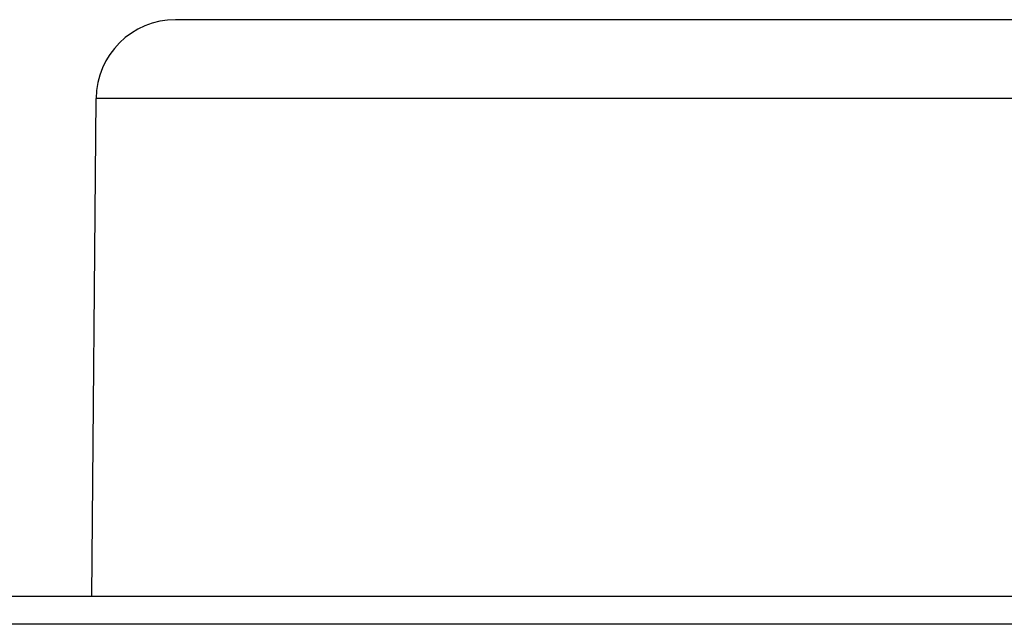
# Model space of a CAD drawing. Header units: centimetres. Extents: x 22052 to 56535, y 76485 to 78519.
# Tile 197 of 235: x 54270.82 to 54278.25, y 77898.17 to 77902.73. Entities that reach past the tile are written whole.
import ezdxf

# ---------------------------------------------------------------- set-up
doc = ezdxf.new("R2010")
doc.units = ezdxf.units.CM
doc.layers.add('$_urządzenia', color=250, linetype='Continuous')

# ---------------------------------------------------------------- blocks, each defined once
blk = doc.blocks.new('A$C92957c0b')
at = {"layer": '$_urządzenia'}
for p, q in [((-55, 0), (-88.535, 0)), ((55, 0), (-55, 0)), ((-92.753, -29), (-92.535, -3.965)), ((92.535, -3.965), (-92.535, -3.965)), ((0, -29), (-298.6, -29)), ((0, -30.4), (-300, -30.4))]:
    blk.add_line(p, q, dxfattribs=at)
blk.add_arc((-88.535, -4), 4, 90, 179.5, dxfattribs=at)

msp = doc.modelspace()

# ---------------------------------------------------------------- block references
at = {"layer": '$_urządzenia', "xscale": 0.15, "yscale": 0.15, "zscale": 0.15}
msp.add_blockref('A$C92957c0b', (54285.2747, 77902.7323), dxfattribs=at)

doc.saveas('drawing.dxf')
